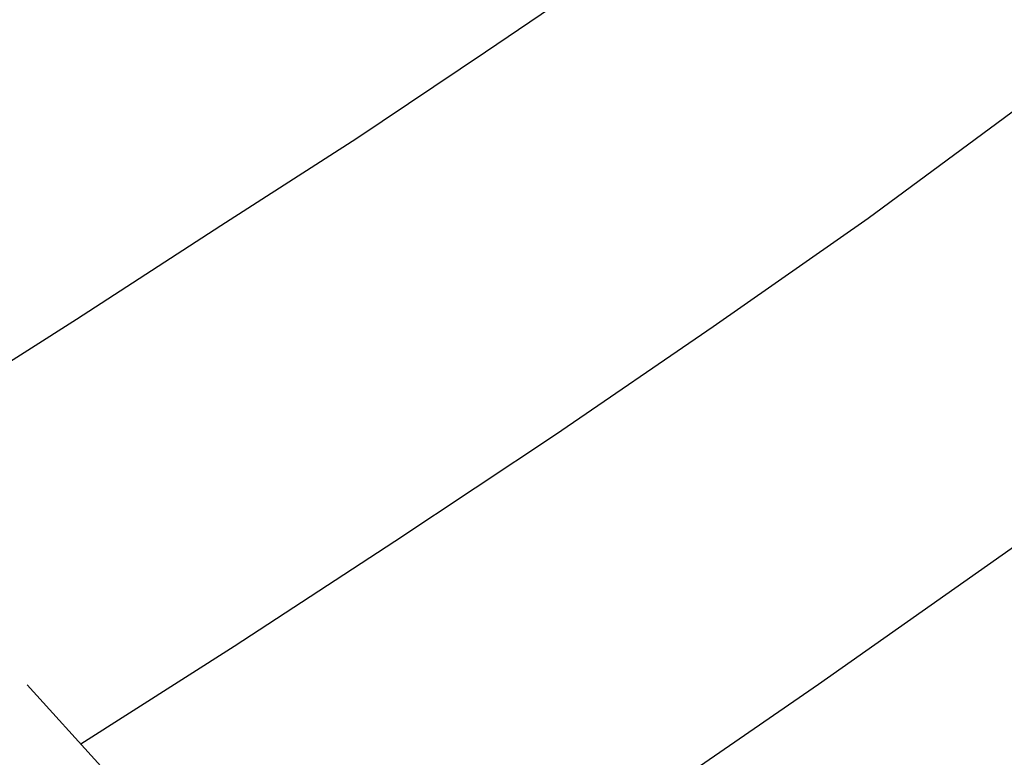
# Model space of a CAD drawing. Extents: x 0 to 363660, y 0 to 4201329.
# Tile 212 of 256: x 360280.34 to 360287.08, y 4200432.44 to 4200437.49. Entities that reach past the tile are written whole.
import ezdxf

# ---------------------------------------------------------------- set-up
doc = ezdxf.new("R2010")
doc.units = 0
doc.header["$LTSCALE"] = 0.5
doc.header["$MEASUREMENT"] = 0
doc.linetypes.add('CONTI', pattern=[0])
doc.linetypes.add('Д_ТРОТ_ТРУБА', pattern=[3, 1.5, -1.5])
doc.layers.add('(025) Дорога', color=7, linetype='Continuous')
doc.layers.add('GORIZDEFAULT', color=32, linetype='CONTI')
doc.layers.add('(032) Горизонтали утолщенные', color=32, linetype='Continuous', lineweight=30)
doc.layers.add('.', color=7, linetype='Continuous', lineweight=15)

# ---------------------------------------------------------------- blocks, each defined once
blk = doc.blocks.new('gergrgrre')
at = {"layer": '(025) Дорога', "linetype": 'Д_ТРОТ_ТРУБА', "flags": 128}
blk.add_lwpolyline([(360044.1953, 4200796.0117), (360041.8164, 4200791.7725), (360042.3584, 4200788.3041), (360046.0867, 4200780.21), (360059.0121, 4200755.8869), (360082.2659, 4200713.415), (360119.8375, 4200651.9108), (360154.2478, 4200588.2735), (360168.9516, 4200565.337), (360182.6178, 4200547.7659), (360213.0435, 4200512.0439), (360268.2829, 4200446.2622), (360308.9265, 4200401.5342), (360387.3686, 4200322.5934), (360428.1163, 4200283.4973), (360457.1161, 4200256.4198), (360464.8857, 4200245.4437), (360476.5072, 4200228.2628), (360489.0602, 4200214.493), (360499.0649, 4200202.9837)], dxfattribs=at)
at = {"layer": '(032) Горизонтали утолщенные', "color": 32}
blk.add_polyline3d([(360282.4434, 4200430.6786, 540), (360283.18, 4200431.16, 540), (360284.49, 4200432.03, 540), (360285.81, 4200432.94, 540), (360287.13, 4200433.87, 540), (360288.43, 4200434.82, 540), (360289.68, 4200435.78, 540), (360290.88, 4200436.75, 540), (360292.02, 4200437.73, 540), (360293.12, 4200438.72, 540), (360294.15, 4200439.71, 540), (360295.13, 4200440.71, 540), (360296.05, 4200441.71, 540), (360296.91, 4200442.71, 540), (360297.73, 4200443.74, 540), (360298.54, 4200444.81, 540), (360299.36, 4200445.95, 540), (360300.22, 4200447.18, 540), (360301.14, 4200448.52, 540), (360302.15, 4200450, 540), (360303.26, 4200451.61, 540), (360304.43, 4200453.32, 540), (360305.64, 4200455.06, 540)], dxfattribs=at)
at = {"layer": 'GORIZDEFAULT', "color": 32}
for points in [[(360280.7597, 4200432.5316, 540.5), (360281.81, 4200433.2, 540.5), (360282.91, 4200433.92, 540.5), (360284.01, 4200434.65, 540.5), (360285.09, 4200435.39, 540.5), (360286.15, 4200436.13, 540.5), (360287.18, 4200436.89, 540.5), (360288.17, 4200437.65, 540.5), (360289.13, 4200438.43, 540.5), (360290.06, 4200439.24, 540.5), (360290.97, 4200440.09, 540.5), (360291.86, 4200440.97, 540.5), (360292.73, 4200441.91, 540.5), (360293.6, 4200442.92, 540.5), (360294.46, 4200443.99, 540.5), (360295.32, 4200445.11, 540.5), (360296.17, 4200446.29, 540.5), (360297.02, 4200447.49, 540.5), (360297.86, 4200448.71, 540.5), (360298.69, 4200449.94, 540.5), (360299.52, 4200451.17, 540.5), (360300.33, 4200452.37, 540.5), (360301.14, 4200453.57, 540.5), (360301.94, 4200454.75, 540.5)], [(360279.68, 4200434.77, 541), (360280.73, 4200435.44, 541), (360281.72, 4200436.08, 541), (360282.65, 4200436.68, 541), (360283.53, 4200437.27, 541), (360284.37, 4200437.84, 541), (360285.16, 4200438.4, 541), (360285.93, 4200438.95, 541), (360286.66, 4200439.52, 541), (360287.38, 4200440.11, 541), (360288.1, 4200440.75, 541), (360288.82, 4200441.45, 541), (360289.56, 4200442.24, 541), (360290.33, 4200443.12, 541), (360291.15, 4200444.13, 541), (360292.01, 4200445.26, 541), (360292.91, 4200446.49, 541), (360293.8, 4200447.76, 541), (360294.67, 4200449.03, 541), (360295.49, 4200450.24, 541), (360296.24, 4200451.36, 541), (360296.88, 4200452.33, 541), (360297.5, 4200453.28, 541), (360298.01, 4200454.07, 541)]]:
    blk.add_polyline3d(points, dxfattribs=at)

msp = doc.modelspace()

# ---------------------------------------------------------------- hatches: boundary and pattern name
at = {"layer": '.', "ltscale": 0.149071}
h = msp.add_hatch(color=256, dxfattribs=at)
h.dxf.hatch_style = 1
h.set_gradient(color1=(255, 255, 255), tint=1)
h.paths.add_polyline_path([(359890.2408, 4200193.8911), (361190.2408, 4200193.8911), (361190.2408, 4201328.8911), (359890.2408, 4201328.8911)])
h.paths.add_polyline_path([(359905.2408, 4201313.8911), (361175.2408, 4201313.8911), (361175.2408, 4200208.8911), (359905.2408, 4200208.8911)], flags=16)

# ---------------------------------------------------------------- block references
at = {"linetype": 'Continuous'}
msp.add_blockref('gergrgrre', (0, 0), dxfattribs=at)

doc.saveas('drawing.dxf')
